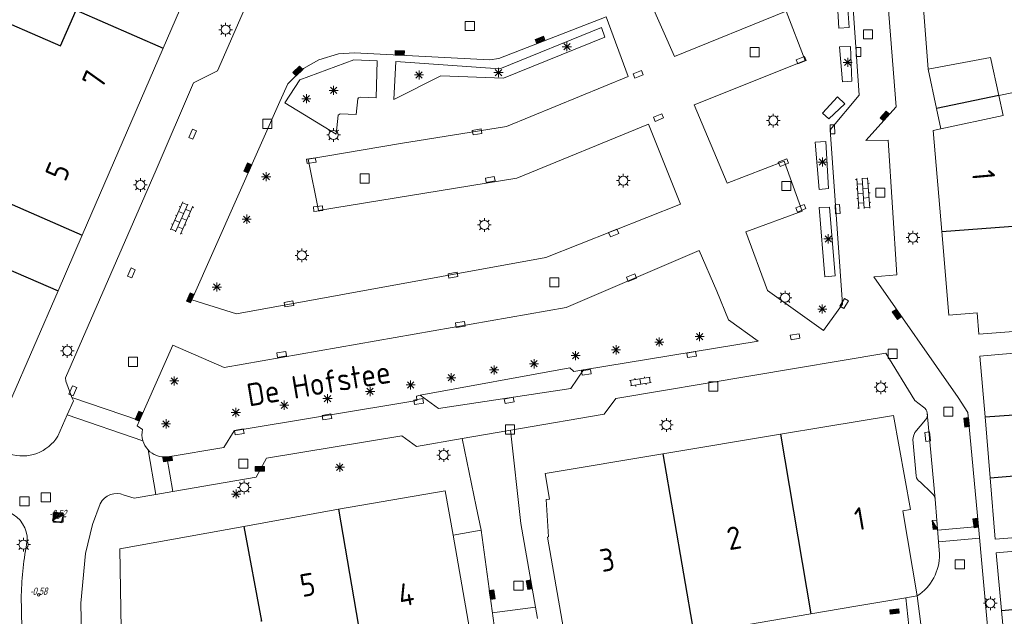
# Model space of a CAD drawing. Extents: x 168769 to 512904, y 516715 to 1559940.
# Tile 71 of 186: x 169092 to 169200, y 519758 to 519824. Entities that reach past the tile are written whole.
import ezdxf
from ezdxf.enums import TextEntityAlignment as Align

# ---------------------------------------------------------------- set-up
doc = ezdxf.new("R2010")
doc.units = 0
doc.header["$MEASUREMENT"] = 0
doc.layers.get('0').update_dxf_attribs({"linetype": 'CONTINUOUS'})
for name, color, linetype, lineweight in [('B01_HOOFDGEBOUW', 10, 'CONTINUOUS', 0), ('B02_bijgebouw', 12, 'CONTINUOUS', 0), ('B07_scheidingsmuur', 14, 'CONTINUOUS', 25), ('H01_HOOGTEPUNT', 7, 'CONTINUOUS', 18), ('H01_SYMBOOL', 7, 'CONTINUOUS', 18), ('Q04_wegmarkering', 7, 'CONTINUOUS', 0), ('Q21_LANTAARNPAAL', 7, 'CONTINUOUS', 18), ('Q23_kolk', 7, 'CONTINUOUS', 18), ('Q26_BOOM', 7, 'CONTINUOUS', 18), ('Q28_rioolput', 7, 'CONTINUOUS', 18), ('Q722_RIOOLPUT_RWA', 5, 'CONTINUOUS', 18), ('Q96_STRAATKOLK', 7, 'CONTINUOUS', 0), ('Q97_TROTTOIRKOLK', 7, 'CONTINUOUS', 0), ('S02_symb_open_verh', 7, 'CONTINUOUS', 13), ('V00_kant_verharding', 252, 'CONTINUOUS', 0), ('V11_VERKEERSDREMPEL', 7, 'CONTINUOUS', 0)]:
    doc.layers.add(name, color=color, linetype=linetype, lineweight=lineweight)
for name, color, linetype in [('VERVALLEN-oud', 5, 'CONTINUOUS'), ('Z02_Huisnummer', 253, 'CONTINUOUS'), ('Z06_STRAATNAAM', 7, 'CONTINUOUS')]:
    doc.layers.add(name, color=color, linetype=linetype)
doc.styles.add('ISOCP', font='isocp.shx', dxfattribs={"height": 1.8})
doc.styles.get("Standard").update_dxf_attribs({"font": 'ISOB.SHX'})

# ---------------------------------------------------------------- blocks, each defined once
blk = doc.blocks.new('Q21')
at = {"color": 0}
for points in [[(-1.5, 0), (-1, 0)], [(-1.06, 1.06), (-0.71, 0.71)], [(0, 1.5), (0, 1)], [(1.06, 1.06), (0.71, 0.71)], [(1.5, 0), (1, 0)], [(-1.06, -1.06), (-0.71, -0.71)], [(0, -1.5), (0, -1)], [(1.06, -1.06), (0.71, -0.71)]]:
    blk.add_lwpolyline(points, dxfattribs=at)
blk.add_circle((0, 0), 1, dxfattribs=at)
blk = doc.blocks.new('Q26')
at = {"color": 0}
for p, q in [((-1, 0), (1, 0)), ((-0.7, 0.7), (0.7, -0.7)), ((0.7, 0.7), (-0.7, -0.7)), ((0, 1), (0, -1))]:
    blk.add_line(p, q, dxfattribs=at)
blk = doc.blocks.new('Q28')
at = {"color": 0}
blk.add_lwpolyline([(1, 1), (1, -1), (-1, -1), (-1, 1)], close=True, dxfattribs=at)
blk = doc.blocks.new('Q96')
for p, q in [((-1, 0.88), (1, 0.88)), ((-1, 0.75), (1, 0.75)), ((-1, 0.63), (1, 0.63)), ((-1, 0.5), (1, 0.5)), ((-1, 0.38), (1, 0.38)), ((-1, 0.25), (1, 0.25)), ((-1, 0.12), (1, 0.12))]:
    blk.add_line(p, q)
at = {"color": 0}
blk.add_lwpolyline([(1, 1), (1, 0), (-1, 0), (-1, 1), (1, 1)], dxfattribs=at)
blk = doc.blocks.new('Q23')
at = {"color": 0}
blk.add_lwpolyline([(0.99, -0.5), (-0.99, -0.5), (-0.99, 0.5), (0.99, 0.5), (0.99, -0.5)], dxfattribs=at)
blk = doc.blocks.new('Q97')
blk.add_hatch(color=256).paths.add_polyline_path([(-1, 1), (-1, 0), (1, 1)])
blk.add_line((1, 1), (-1, 0))
at = {"color": 0}
for points in [[(-1, 0), (-1, 1), (1, 1), (1, 0), (-1, 0)], [(0, 0.8), (0, 1)]]:
    blk.add_lwpolyline(points, dxfattribs=at)
blk = doc.blocks.new('S024')
at = {"color": 0}
for p, q in [((0, 1.2), (6.7, 1.2)), ((0, 0), (6.7, 0)), ((0.2, 1.2), (0.2, 0)), ((1.25, 1.5), (1.25, 1.2)), ((1.25, 0), (1.25, -1.2)), ((2.3, 1.2), (2.3, 0)), ((3.35, 1.5), (3.35, 1.2)), ((3.35, 0), (3.35, -1.2)), ((4.4, 1.2), (4.4, 0)), ((5.45, 1.5), (5.45, 1.2)), ((5.45, 0), (5.45, -1.2)), ((6.5, 1.2), (6.5, 0)), ((0, -1.2), (6.7, -1.2)), ((0.2, -1.2), (0.2, -1.5)), ((2.3, -1.2), (2.3, -1.5)), ((4.4, -1.2), (4.4, -1.5)), ((6.5, -1.2), (6.5, -1.5))]:
    blk.add_line(p, q, dxfattribs=at)
blk = doc.blocks.new('S022')
at = {"color": 0}
for p, q in [((0.31, -2.3), (0.31, 2.3)), ((1.51, -2.3), (1.51, 2.3)), ((0.01, 1.15), (0.31, 1.15)), ((0.31, 2.1), (1.51, 2.1)), ((0.31, 0), (1.51, 0)), ((1.51, 1.05), (1.81, 1.05)), ((0.01, -1.15), (0.31, -1.15)), ((0.31, -2.1), (1.51, -2.1)), ((1.51, -1.05), (1.81, -1.05))]:
    blk.add_line(p, q, dxfattribs=at)
blk = doc.blocks.new('HPUNT')
blk.add_circle((0, 0), 0.267)
blk = doc.blocks.new('Q722')
for points in [[(-1, 1), (1, -1)], [(-1, -1), (1, -1), (1, 1), (-1, 1), (-1, -1)], [(-0.8, 0.8), (-1, 0.8)], [(-0.6, 0.6), (-1, 0.6)], [(-0.4, 0.4), (-1, 0.4)], [(-0.2, 0.2), (-1, 0.2)], [(-1, 0), (0, 0)], [(0.2, -0.2), (-1, -0.2)], [(0.4, -0.4), (-1, -0.4)], [(0.6, -0.6), (-1, -0.6)], [(0.8, -0.8), (-1, -0.8)]]:
    blk.add_lwpolyline(points)

msp = doc.modelspace()

# ---------------------------------------------------------------- linework, layer by layer
at = {"layer": 'B01_HOOFDGEBOUW'}
for points in [[(169107.32, 519820.86), (169111.38, 519830.25)], [(169107.32, 519820.86), (169098.42, 519800.32)], [(169205.35, 519816.93), (169199.11, 519815.64)], [(169199.58, 519813.46), (169199.11, 519815.64)], [(169199.58, 519813.46), (169192.74, 519811.97)], [(169192.74, 519811.97), (169191.87, 519811.79)], [(169191.87, 519811.79), (169192.82, 519800.72)], [(169192.82, 519800.72), (169193.61, 519791.51)], [(169098.42, 519800.32), (169095.76, 519794.19)], [(169095.76, 519794.19), (169090.43, 519781.9)], [(169193.61, 519791.51), (169196.72, 519791.78), (169196.92, 519789.44)], [(169196.92, 519789.44), (169208.33, 519790.31)], [(169205.21, 519784.18), (169204.93, 519787.7), (169197.03, 519787.03), (169197.58, 519780.34)], [(169180, 519779.25), (169187.52, 519780.5), (169189.39, 519770.19)], [(169197.58, 519780.34), (169198.13, 519773.65)], [(169175.12, 519778.44), (169180, 519779.25)], [(169162.2, 519776.29), (169175.12, 519778.44)], [(169151.8, 519754.13), (169149.54, 519767.14), (169149.65, 519767.16), (169149.39, 519771.26), (169149.74, 519771.31), (169149.28, 519774.13), (169162.2, 519776.29)], [(169198.13, 519773.65), (169198.69, 519766.92)], [(169126.55, 519770.2), (169138.3, 519772.24)], [(169138.3, 519772.24), (169139.15, 519767.36)], [(169116.15, 519768.32), (169126.55, 519770.2)], [(169189.39, 519770.19), (169188.55, 519770.04), (169190.13, 519760.68)], [(169102.88, 519746.04), (169102.54, 519765.87), (169116.15, 519768.32)], [(169139.15, 519767.36), (169141.76, 519752.46)], [(169198.69, 519766.92), (169213.44, 519768.09)], [(169205.78, 519766.02), (169198.81, 519765.41), (169199.39, 519759.09)], [(169188.88, 519760.47), (169183.39, 519759.55)], [(169190.13, 519760.68), (169188.88, 519760.47)], [(169178.45, 519758.7), (169165.61, 519756.5)], [(169183.39, 519759.55), (169178.45, 519758.7)], [(169199.39, 519759.09), (169199.96, 519752.8)]]:
    msp.add_lwpolyline(points, dxfattribs=at)
at = {"layer": 'B02_bijgebouw'}
for points in [[(169198.2, 519819.81), (169191.33, 519818.54)], [(169199.11, 519815.64), (169198.2, 519819.81)], [(169191.33, 519818.54), (169192.26, 519814.22)], [(169192.26, 519814.22), (169192.74, 519811.97)]]:
    msp.add_lwpolyline(points, dxfattribs=at)
at = {"layer": 'B07_scheidingsmuur'}
for points in [[(169087.26, 519824.9), (169096.04, 519821.09), (169097.74, 519825.02), (169107.32, 519820.86)], [(169199.11, 519815.64), (169192.26, 519814.22)], [(169080.08, 519808.33), (169098.42, 519800.32)], [(169077.4, 519802.15), (169095.76, 519794.19)], [(169192.82, 519800.72), (169213.8, 519802.29)], [(169197.58, 519780.34), (169205.48, 519780.91)], [(169175.12, 519778.44), (169178.45, 519758.7)], [(169162.2, 519776.29), (169165.61, 519756.5)], [(169198.13, 519773.65), (169206.02, 519774.3)], [(169126.55, 519770.2), (169129.92, 519750.51)], [(169116.15, 519768.32), (169118.1, 519757.91), (169118.03, 519757.9)], [(169199.39, 519759.09), (169215.38, 519760.53)]]:
    msp.add_lwpolyline(points, dxfattribs=at)
at = {"layer": 'Q04_wegmarkering'}
msp.add_lwpolyline([(169191.24, 519780.76), (169192.1, 519771.3)], dxfattribs=at)
at = {"layer": 'V00_kant_verharding'}
for points in [[(169194.62, 519782.49), (169185.36, 519795.72), (169187.9, 519795.94), (169186.96, 519810.73), (169184.5, 519810.7), (169187.83, 519814.4), (169186.59, 519830.2), (169184.39, 519835.35), (169184.2, 519836.03), (169191.58, 519837.49), (169192.23, 519837.62), (169209.55, 519841.12), (169225.2, 519844.2)], [(169229.07, 519821.21), (169232.32, 519821.93), (169230.12, 519841.19), (169229.42, 519842.17), (169227.97, 519842.41), (169213.22, 519839.5), (169192.71, 519835.38), (169192.32, 519835.3), (169191.3, 519835.17), (169190.11, 519834.21), (169189.99, 519832.82), (169190.79, 519825.68), (169191.33, 519818.54)], [(169182.84, 519828.93), (169183.74, 519815.69), (169180.58, 519811.86), (169181.92, 519792.71), (169179.84, 519789.83), (169173.69, 519794.23), (169171.32, 519800.66), (169177.51, 519802.94), (169175.51, 519808.44), (169169.25, 519806), (169165.63, 519814.62), (169177.82, 519819.5), (169175.73, 519824.9), (169163.47, 519819.93), (169160.76, 519826.06), (169180.71, 519834.3), (169182.84, 519828.93)], [(169117.53, 519828.09), (169113.29, 519818.37), (169110.63, 519817.05), (169106.55, 519807.5)], [(169182.46, 519825.67), (169182.66, 519823.13), (169181.51, 519823.06), (169181.36, 519825.62), (169182.46, 519825.67)], [(169120.12, 519814.99), (169121, 519816.92), (169122.72, 519818.6), (169124.4, 519819.57), (169126.58, 519820.23), (169128.34, 519820.32), (169143.2, 519819.56), (169144.16, 519819.72), (169155.96, 519824.29), (169158.38, 519817.74), (169145.02, 519812.24), (169133.37, 519810.36), (169123.25, 519808.66), (169124.38, 519803), (169146.14, 519806.58), (169160.61, 519812.51), (169164.14, 519803.73), (169149.35, 519797.84), (169115.36, 519791.66), (169110.46, 519793.2), (169120.12, 519814.99)], [(169155.82, 519822.05), (169144.7, 519817.56), (169137.81, 519817.8), (169132.66, 519815.22), (169132.88, 519819.4), (169144.27, 519818.57), (169155.47, 519823.12), (169155.82, 519822.05)], [(169182.81, 519821.04), (169182.97, 519817.22), (169181.93, 519817.14), (169181.6, 519820.99), (169182.81, 519821.04)], [(169130.69, 519815.39), (169129.01, 519815.48), (169128.75, 519815.38), (169128.7, 519815.29), (169128.5, 519813.57), (169126.74, 519813.62), (169126.53, 519813.47), (169126.32, 519811.41), (169120.67, 519814.86), (169122.32, 519817.35), (169128.24, 519819.56), (169130.8, 519819.46), (169130.69, 519815.39)], [(169182.2, 519814.74), (169180.41, 519813.07), (169179.72, 519813.69), (169181.37, 519815.51), (169182.2, 519814.74)], [(169180.11, 519810.59), (169180.39, 519805.45), (169179.36, 519805.34), (169178.92, 519810.53), (169180.11, 519810.59)], [(169106.55, 519807.5), (169096.59, 519784.62), (169096.62, 519784.27)], [(169180.5, 519803.4), (169181.12, 519795.85), (169180, 519795.74), (169179.38, 519803.36), (169180.5, 519803.4)], [(169108.37, 519788.22), (169114, 519785.76), (169151.58, 519792.37), (169166.18, 519798.61), (169168.13, 519794.17), (169169.41, 519790.99), (169172.68, 519788.66), (169153.46, 519785.5)], [(169140.16, 519777.96), (169146.35, 519779.02), (169155.73, 519780.63), (169157.04, 519782.38), (169186.67, 519787.33), (169189.86, 519782.16)], [(169153.46, 519785.5), (169152.41, 519785.33), (169151.96, 519785.73), (169135.55, 519782.72)], [(169153.46, 519785.5), (169152.07, 519783.45), (169137.55, 519781.25), (169135.55, 519782.72)], [(169096.62, 519784.27), (169097.29, 519782.49), (169097.44, 519782.11), (169096.76, 519780.56), (169095.75, 519778.24)], [(169135.55, 519782.72), (169135.12, 519782.64), (169135.16, 519782.15), (169115.11, 519778.81), (169113.96, 519776.97)], [(169194.62, 519782.49), (169195.71, 519780.84), (169196.85, 519768.29)], [(169140.16, 519777.96), (169135.15, 519777.1), (169133.51, 519778.26), (169118.64, 519775.82)], [(169146.61, 519768.63), (169145.47, 519778.89)], [(169113.96, 519776.97), (169107.85, 519775.97)], [(169142.23, 519767.9), (169141.7, 519770.49), (169140.16, 519777.96)], [(169107.85, 519775.97), (169107.72, 519775.96)], [(169108.38, 519772.15), (169117.53, 519773.73), (169118.64, 519775.82)], [(169106.5, 519771.82), (169108.38, 519772.15)], [(169146.61, 519768.63), (169148.19, 519759.46)], [(169196.85, 519768.29), (169198.24, 519752.91)], [(169142.23, 519767.9), (169139.15, 519767.36)], [(169142.23, 519767.9), (169143.65, 519757.42)], [(169192.58, 519765.28), (169192.48, 519766.63)], [(169091.72, 519760.77), (169092.05, 519744.48), (169090.3, 519742.86), (169090.93, 519709.18), (169092.74, 519707.55), (169092.82, 519703.43), (169090.87, 519701.65), (169091.73, 519658.49)], [(169148.42, 519758.22), (169148.19, 519759.46)]]:
    msp.add_lwpolyline(points, dxfattribs=at)
for points in [[(169105.07, 519777.73, -0.126127), (169105.04, 519778.96), (169104.45, 519779.37), (169104.72, 519779.96), (169108.37, 519788.22)], [(169192.48, 519766.63), (169192.1, 519771.3, 0.208948), (169191.75, 519771.98), (169190.45, 519773.2, -0.241206), (169190.02, 519773.87), (169189.67, 519777.87), (169189.71, 519778.24), (169189.89, 519778.63), (169191.03, 519780.02, 0.454766), (169190.82, 519781.42), (169189.86, 519782.16)], [(169095.75, 519778.24, -0.343788), (169090.43, 519776.27)], [(169105.07, 519777.73, 0.097906), (169105.65, 519776.72)], [(169107.72, 519775.96, -0.235696), (169105.65, 519776.72)], [(169098.41, 519752.61), (169098.28, 519759.9), (169098.78, 519765.33), (169099.55, 519768.54), (169100.39, 519770.81, -0.410272), (169103.01, 519771.75), (169104.12, 519771.41), (169106.5, 519771.82)], [(169090.4, 519769.87, -0.305738), (169092.38, 519766.73)], [(169092.38, 519766.73, 0.041593), (169091.72, 519760.77)], [(169192.58, 519765.28, -0.26087), (169190.13, 519760.68)]]:
    msp.add_lwpolyline(points, format="xyb", dxfattribs=at)
at = {"layer": 'V11_VERKEERSDREMPEL'}
for points in [[(169097.29, 519782.49), (169104.72, 519779.96)], [(169096.76, 519780.56), (169105.07, 519777.73)], [(169105.65, 519776.72), (169106.5, 519771.82)], [(169107.72, 519775.96), (169108.38, 519772.15)], [(169192.39, 519767.89), (169196.85, 519768.29)], [(169192.48, 519766.63), (169196.99, 519767.03)], [(169188.88, 519760.47), (169189.23, 519757.38)], [(169190.13, 519760.68), (169190.52, 519757.59)], [(169148.19, 519759.46), (169143.46, 519758.82)]]:
    msp.add_lwpolyline(points, dxfattribs=at)

# ---------------------------------------------------------------- block references
at = {"layer": 'H01_SYMBOOL', "color": 2, "xscale": 0.5, "yscale": 0.5, "zscale": 0.5}
for p in [(169095.74, 519769.33), (169093.63, 519760.8)]:
    msp.add_blockref('HPUNT', p, dxfattribs=at)
at = {"layer": 'Q21_LANTAARNPAAL', "xscale": 0.5, "yscale": 0.5}
for p in [(169114.16, 519822.87), (169174.32, 519812.9), (169126.02, 519811.32), (169104.8, 519805.82), (169157.85, 519806.3), (169142.6, 519801.43), (169189.67, 519800.04), (169122.54, 519798.09), (169175.63, 519793.44), (169096.78, 519787.6), (169186.14, 519783.6), (169162.59, 519779.46), (169138.12, 519776.15), (169116.21, 519772.6), (169091.97, 519766.32), (169198.17, 519759.88)]:
    msp.add_blockref('Q21', p, dxfattribs=at)
at = {"layer": 'Q23_kolk'}
for p, xscale, yscale, rotation in [((169183.68, 519820.44), 0.5, 0.5, 270.1292383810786), ((169177.4, 519819.53), 0.5, 0.5, 201.8974090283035), ((169159.48, 519817.97), 0.4999999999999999, 0.4999999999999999, 22.45746989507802), ((169161.71, 519813.22), 0.5, 0.5, 202.321538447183), ((169110.55, 519811.4), 0.4999999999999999, 0.4999999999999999, 246.1905793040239), ((169141.79, 519811.65), 0.5, 0.5, 9.391490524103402), ((169180.83, 519811.94), 0.5, 0.5, 271.680883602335), ((169123.57, 519808.49), 0.5, 0.5, 9.129416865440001), ((169175.43, 519808.27), 0.4999999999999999, 0.4999999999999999, 202.1294046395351), ((169143.24, 519806.42), 0.5, 0.5, 190.6593521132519), ((169124.33, 519803.21), 0.5, 0.5, 6.430556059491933), ((169177.36, 519803.27), 0.4999999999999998, 0.4999999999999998, 202.4012177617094), ((169181.39, 519803.15), 0.5, 0.5, 274.0088992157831), ((169156.79, 519800.55), 0.4999999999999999, 0.4999999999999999, 22.45746989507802), ((169103.82, 519796.16), 0.4999999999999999, 0.4999999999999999, 246.2867736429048), ((169139.14, 519795.91), 0.5, 0.5, 189.9156357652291), ((169158.75, 519795.64), 0.5, 0.5, 22.26533278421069), ((169182.12, 519792.81), 0.5, 0.5, 238.6521104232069), ((169121.12, 519792.76), 0.5, 0.5, 9.653567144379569), ((169139.95, 519790.49), 0.4999999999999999, 0.4999999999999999, 8.16664302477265), ((169176.72, 519789.15), 0.5, 0.5, 189.7809435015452), ((169120.33, 519787.2), 0.5, 0.5, 9.476485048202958), ((169165.35, 519787.19), 0.5000000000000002, 0.5000000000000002, 189.5614375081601), ((169153.8, 519785.24), 0.5, 0.5, 8.471144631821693), ((169097.38, 519783.21), 0.4999999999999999, 0.4999999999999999, 246.2867736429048), ((169135.37, 519782.03), 0.5000000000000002, 0.5000000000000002, 189.476485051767), ((169145.31, 519782.16), 0.5, 0.5, 191.6646482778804), ((169125.29, 519780.35), 0.4999999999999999, 0.4999999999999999, 189.7384954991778), ((169115.66, 519778.7), 0.5, 0.5, 10.00049439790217), ((169191.29, 519778.18), 0.5, 0.5, 276.0833896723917)]:
    msp.add_blockref('Q23', p, dxfattribs=dict(at, xscale=xscale, yscale=yscale, rotation=rotation))
at = {"layer": 'Q26_BOOM', "xscale": 0.5, "yscale": 0.5}
for p in [(169151.65, 519821.01), (169182.5, 519819.28), (169135.41, 519817.9), (169144.14, 519818.17), (169126.03, 519816.21), (169123.04, 519815.29), (169179.73, 519808.34), (169118.62, 519806.72), (169116.49, 519802.06), (169180.36, 519799.9), (169113.2, 519794.61), (169179.7, 519792.19), (169161.8, 519788.56), (169166.23, 519789.17), (169157.05, 519787.71), (169148.05, 519786.18), (169152.61, 519787.08), (169143.66, 519785.5), (169108.53, 519784.29), (169138.96, 519784.64), (169130.04, 519783.14), (169134.49, 519783.85), (169125.36, 519782.35), (169115.29, 519780.83), (169120.61, 519781.63), (169107.62, 519779.58), (169126.71, 519774.81), (169115.32, 519771.87)]:
    msp.add_blockref('Q26', p, dxfattribs=at)
at = {"layer": 'Q28_rioolput', "xscale": 0.5, "yscale": 0.5}
for p in [(169140.99, 519823.28), (169184.74, 519822.36), (169172.28, 519820.41), (169118.76, 519812.54), (169129.45, 519806.53), (169175.77, 519805.71), (169186.08, 519804.98), (169150.27, 519795.13), (169187.43, 519787.27), (169104, 519786.39), (169167.75, 519783.69), (169193.54, 519780.93), (169145.4, 519778.96), (169116.11, 519775.21), (169092.08, 519771.08), (169094.42, 519771.51), (169194.82, 519764.14), (169146.34, 519761.8)]:
    msp.add_blockref('Q28', p, dxfattribs=at)
at = {"layer": 'Q722_RIOOLPUT_RWA', "color": 2, "xscale": 0.5000000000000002, "yscale": 0.5000000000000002, "zscale": 0.5000000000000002, "rotation": 256.080825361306}
msp.add_blockref('Q722', (169095.74, 519769.33), dxfattribs=at)
at = {"layer": 'Q96_STRAATKOLK'}
for p, xscale, yscale, rotation in [((169148.8, 519821.52), 0.4999999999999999, 0.4999999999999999, 21.24158579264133), ((169133.28, 519820.07), 0.5, 0.5, 357.0687400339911), ((169122.27, 519818.16), 0.5, 0.5, 42.68504813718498), ((169186.77, 519813.23), 0.4999999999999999, 0.4999999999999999, 48.07680153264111), ((169116.84, 519807.59), 0.5, 0.5, 66.09436941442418), ((169110.52, 519793.33), 0.5, 0.5, 66.09436941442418), ((169188.09, 519791.74), 0.5, 0.5, 124.4663855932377), ((169104.88, 519780.33), 0.5, 0.5, 66.13926703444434), ((169195.81, 519779.78), 0.5, 0.5, 96.30213410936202), ((169107.78, 519775.97), 0.5000000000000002, 0.5000000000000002, 188.0133783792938), ((169196.81, 519768.72), 0.5000000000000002, 0.5000000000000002, 97.03952424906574), ((169147.76, 519761.95), 0.5, 0.5, 100.0025556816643), ((169143.2, 519760.8), 0.4999999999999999, 0.4999999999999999, 278.0218551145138), ((169187.66, 519758.72), 0.5, 0.5, 6.216484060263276)]:
    msp.add_blockref('Q96', p, dxfattribs=dict(at, xscale=xscale, yscale=yscale, rotation=rotation))
at = {"layer": 'Q96_STRAATKOLK', "xscale": 0.5, "yscale": 0.5}
msp.add_blockref('Q96', (169117.93, 519774.38), dxfattribs=at)
at = {"layer": 'Q97_TROTTOIRKOLK', "xscale": 0.5, "yscale": 0.5, "rotation": 95.26465385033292}
msp.add_blockref('Q97', (169192.32, 519768.51), dxfattribs=at)
at = {"layer": 'S02_symb_open_verh', "xscale": 0.5, "yscale": 0.5}
for name, p, rotation in [('S024', (169184.09, 519806.58), 274.0052121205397), ('S024', (169108.66, 519800.66), 66.09127593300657), ('S022', (169159.8, 519783.78), 99.40908097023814)]:
    msp.add_blockref(name, p, dxfattribs=dict(at, rotation=rotation))
at = {"layer": 'VERVALLEN-oud', "xscale": 0.5, "yscale": 0.5}
msp.add_blockref('Q28', (169095.77, 519769.3), dxfattribs=at)

# ---------------------------------------------------------------- texts
at = {"layer": 'H01_HOOGTEPUNT', "color": 2, "oblique": 15, "width": 0.7125}
for s, p in [('-0.52', (169095.74, 519769.33)), ('-0.58', (169093.63, 519760.8))]:
    msp.add_text(s, height=0.8, dxfattribs=at).set_placement(p, align=Align.CENTER)
at = {"layer": 'Z02_Huisnummer', "style": 'ISOCP'}
for s, rotation, p in [('7', 66.596, (169100.6, 519816.22)), ('5', 66.596, (169096.55, 519806.07)), ('1', 275.0948, (169196.13, 519807.36)), ('1', 9.7826, (169183.48, 519767.84)), ('2', 9.7816, (169169.47, 519765.69)), ('3', 9.7826, (169155.51, 519763.28)), ('5', 9.776, (169122.58, 519760.54)), ('4', 9.777, (169133.37, 519759.47))]:
    msp.add_text(s, height=2.5, rotation=rotation, dxfattribs=at).set_placement(p)
at = {"layer": 'Z06_STRAATNAAM', "style": 'ISOCP'}
msp.add_text('De Hofstee', height=2.5, rotation=9.5544, dxfattribs=at).set_placement((169116.74, 519781.48))

doc.saveas('drawing.dxf')
